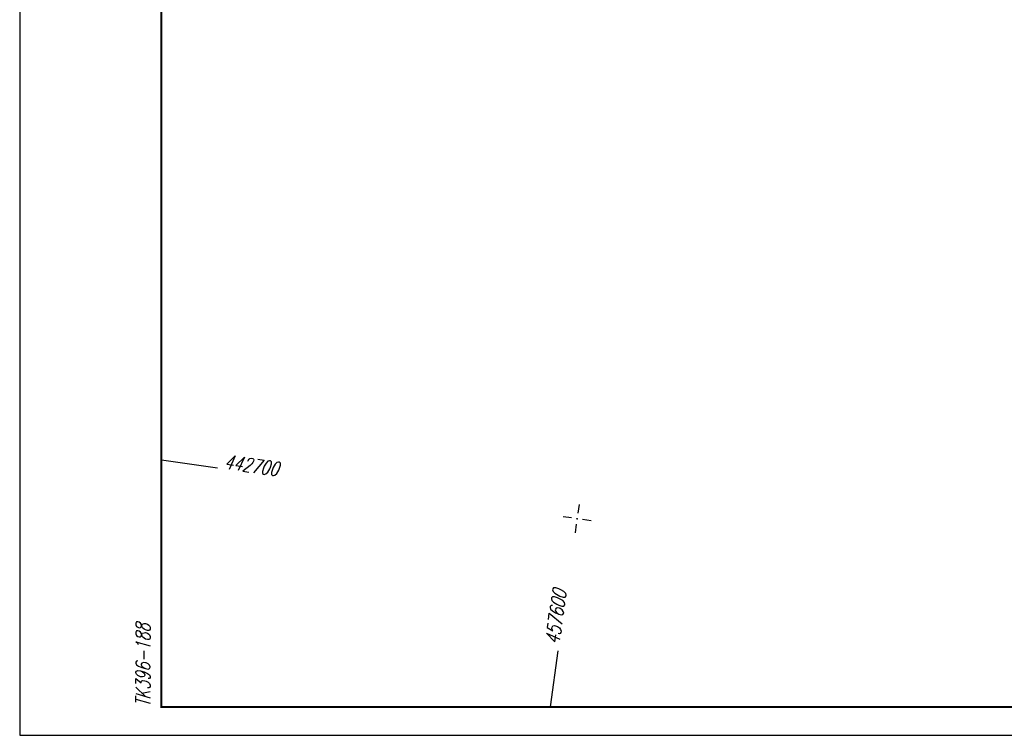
# Model space of a CAD drawing. Extents: x 0 to 1135, y 0 to 594.
# Tile 1 of 153: x 0 to 174, y 0 to 126. Entities that reach past the tile are written whole.
import ezdxf

# ---------------------------------------------------------------- set-up
doc = ezdxf.new("R2010")
doc.units = 0
doc.header["$LTSCALE"] = 2
doc.header["$MEASUREMENT"] = 0
doc.linetypes.add('AUSGEZOGEN', pattern=[0])
doc.layers.get('0').update_dxf_attribs({"color": 8, "linetype": 'AUSGEZOGEN'})
for name, color, linetype in [('NETZ', 250, 'AUSGEZOGEN'), ('RAHMEN', 250, 'AUSGEZOGEN'), ('Strassen', 15, 'CONTINUOUS')]:
    doc.layers.add(name, color=color, linetype=linetype)
doc.styles.add('ROMANS', font='romans.shx', dxfattribs={"width": 0.8})

# ---------------------------------------------------------------- blocks, each defined once
blk = doc.blocks.new('IKR')
at = {"color": 0}
for p, q in [((0, 1), (0, 2.5)), ((-2.5, 0), (-1, 0)), ((1, 0), (2.5, 0)), ((0, -2.5), (0, -1))]:
    blk.add_line(p, q, dxfattribs=at)
blk.add_circle((0, 0), 0.05, dxfattribs=at)
blk.add_point((0, 0), dxfattribs=at)

msp = doc.modelspace()

# ---------------------------------------------------------------- linework, layer by layer
at = {"layer": 'NETZ'}
msp.add_line((93.6, 5.02), (95.01, 14.92), dxfattribs=at)
msp.add_line((93.6, 5.02), (95.01, 14.92), dxfattribs=at)
at = {"layer": 'RAHMEN'}
for p, q in [((0, 594), (0, 0)), ((0, 594), (0, 0)), ((25.02, 48.6), (34.92, 47.2)), ((25.02, 48.6), (34.92, 47.2)), ((0, 0), (950, 0)), ((0, 0), (950, 0))]:
    msp.add_line(p, q, dxfattribs=at)
at = {"layer": 'RAHMEN', "const_width": 0.35}
msp.add_lwpolyline([(25, 5), (1130, 5), (1130, 589), (25, 589), (25, 5)], dxfattribs=at)
msp.add_lwpolyline([(25, 5), (1130, 5), (1130, 589), (25, 589), (25, 5)], dxfattribs=at)
at = {"layer": 'Strassen', "linetype": 'Continuous'}
msp.add_lwpolyline([(131.13, 155.85, -0.021428), (138.43, 152.61, -0.040028), (142.1, 150.41, -0.059226), (152.74, 140.71, 0.087512), (160.33, 134.54, 0.047219), (170.93, 129.88, -0.041977), (182.91, 124.77, -0.010307), (192.55, 119.4, -0.008253), (204.34, 112.26, -0.043965), (212.35, 106.18)], format="xyb", dxfattribs=at)
msp.add_lwpolyline([(131.13, 155.85, -0.021428), (138.43, 152.61, -0.040028), (142.1, 150.41, -0.059226), (152.74, 140.71, 0.087512), (160.33, 134.54, 0.047219), (170.93, 129.88, -0.041977), (182.91, 124.77, -0.010307), (192.55, 119.4, -0.008253), (204.34, 112.26, -0.043965), (212.35, 106.18)], format="xyb", dxfattribs=at)

# ---------------------------------------------------------------- block references
at = {"layer": 'NETZ', "rotation": 171.9288}
msp.add_blockref('IKR', (98.31, 38.21), dxfattribs=at)
msp.add_blockref('IKR', (98.31, 38.21), dxfattribs=at)

# ---------------------------------------------------------------- texts
at = {"layer": 'NETZ', "style": 'ROMANS', "oblique": 16.6, "width": 0.75}
for s, rotation, p in [('442700', 351.9288, (35.91, 47.06)), ('442700', 351.9288, (35.91, 47.06)), ('457600', 81.9288, (95.15, 15.91)), ('457600', 81.9288, (95.15, 15.91))]:
    msp.add_text(s, height=2.5, rotation=rotation, dxfattribs=at).set_placement(p)
at = {"layer": 'RAHMEN', "style": 'ROMANS', "oblique": 16.6, "width": 0.75}
msp.add_text('TK396-188', height=2.5, rotation=90, dxfattribs=at).set_placement((23, 5))

doc.saveas('drawing.dxf')
